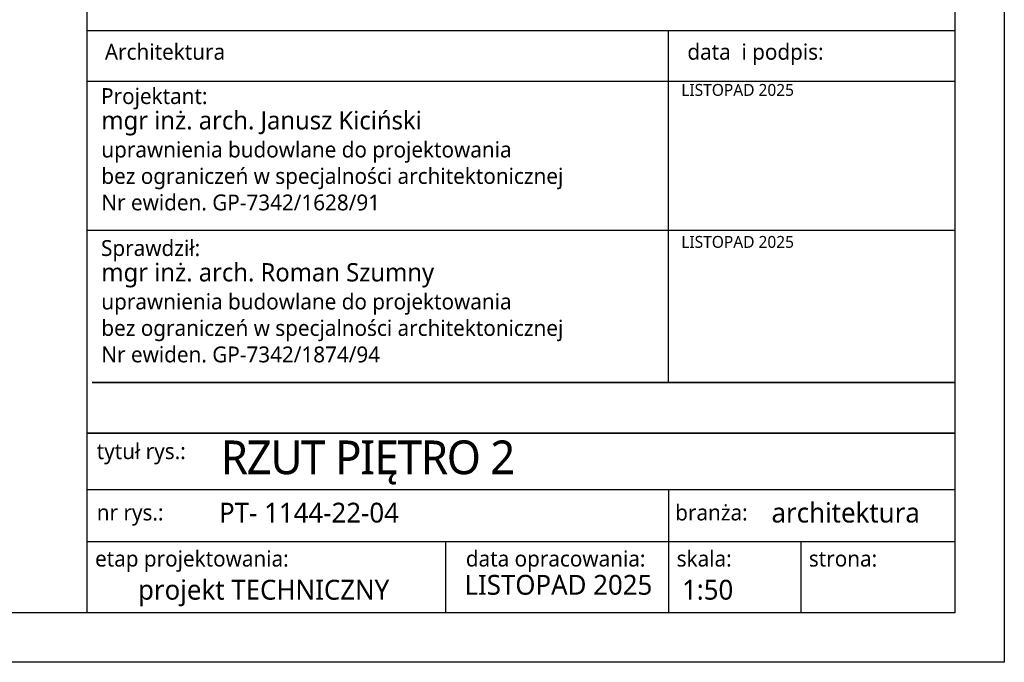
# Model space of a CAD drawing. Header units: millimetres. Extents: x 69081 to 158617, y -37521 to -9534.
# Tile 203 of 256: x 114575 to 115072, y -22438 to -22114. Entities that reach past the tile are written whole.
import ezdxf

# ---------------------------------------------------------------- set-up
doc = ezdxf.new("R2010")
doc.units = ezdxf.units.MM
for name, color, linetype in [('R-RAM', 1, 'Continuous'), ('R-TAB', 1, 'Continuous'), ('ramka', 1, 'Continuous')]:
    doc.layers.add(name, color=color, linetype=linetype)
doc.styles.add('SŁAWKA', font='simplex.shx', dxfattribs={"height": 12.5})

# ---------------------------------------------------------------- blocks, each defined once
blk = doc.blocks.new('*U2991')
for points in [[(0, 0), (0, 837), (900, 837), (900, 0)], [(30, 5), (30, 832), (895, 832), (895, 5)]]:
    blk.add_lwpolyline(points, close=True)
blk = doc.blocks.new('A$Cbad5c913')
at = {"layer": 'R-RAM'}
for p, q in [((0, 293.51), (437.5, 293.51)), ((293.26, 116.07), (293.26, 293.51)), ((0, 268.01), (437.5, 268.01)), ((437.5, 192.68), (0, 192.68)), ((2.61, 116.07), (437.5, 116.07)), ((437.5, 116.07), (2.61, 116.07)), ((0, 90.57), (437.5, 90.57)), ((437.5, 90.57), (0, 90.57)), ((0.02, 62.06), (437.5, 62.06)), ((293.26, 62.06), (293.26, 0)), ((0, 35.88), (437.5, 35.87)), ((0, 35.88), (437.5, 35.87)), ((180.68, 35.87), (180.68, 0)), ((180.68, 35.87), (180.68, 0)), ((359.91, 35.87), (359.91, 0)), ((359.91, 35.87), (359.91, 0))]:
    blk.add_line(p, q, dxfattribs=at)
at = {"layer": 'R-TAB'}
blk.add_lwpolyline([(0, 506.51), (437.5, 506.51), (437.5, 0), (0, 0)], close=True, dxfattribs=at)
at = {"layer": 'R-RAM', "width": 132.638, "attachment_point": 1, "style": 'SŁAWKA'}
for s, insert, char_height in [('{\\fTrebuchet MS|b0|i0|c238|p34;\\H0.86934x;Architektura\\Fsimplex|c238; }', (8.98, 286.76), 9.2024), ('{\\fTrebuchet MS|b0|i0|c238|p34;\\H0.86934x;data  i podpis:\\Fsimplex|c238; }', (302.7, 286.76), 9.2024), ('{\\fTrebuchet MS|b0|i0|c238|p34;LISTOPAD 2025}', (299.63, 266.53), 6), ('{\\fTrebuchet MS|b0|i0|c238|p34;LISTOPAD 2025}', (299.63, 189.92), 6)]:
    blk.add_mtext(s, dxfattribs=dict(at, insert=insert, char_height=char_height))
at = {"layer": 'R-RAM', "attachment_point": 1, "rotation": 0, "style": 'SŁAWKA'}
for s, insert, char_height, width in [('{\\fTrebuchet MS|b0|i0|c238|p34;\\H0.86934x;Projektant:}', (7.08, 264.42), 9.2024, 77.9368), ('{\\fTrebuchet MS|b0|i0|c238|p34;mgr inż. arch. Janusz Kiciński\\P\\H0.86934x;uprawnienia budowlane do projektowania\\Pbez ograniczeń w specjalności architektonicznej\\PNr ewiden. GP-7342/1628/91}', (7.22, 252.82), 9.2024, 247.0641), ('{\\fTrebuchet MS|b0|i0|c238|p34;\\H0.86934x;Sprawdził: }', (7.08, 187.82), 9.2024, 77.9368), ('{\\fTrebuchet MS|b0|i0|c238|p34;mgr inż. arch. Roman Szumny\\P\\H0.86934x;uprawnienia budowlane do projektowania\\Pbez ograniczeń w specjalności architektonicznej\\PNr ewiden. GP-7342/1874/94}', (7.22, 176.21), 9.2024, 247.0641), ('{\\fTrebuchet MS|b0|i0|c238|p34;\\H0.86934x;tytuł rys.:}', (4.9, 85.43), 9.2024, 77.9368), ('{\\fTrebuchet MS|b0|i0|c238|p34;\\H0.86934x;branża:}', (296.57, 54.51), 9.2024, 57.9549), ('{\\fTrebuchet MS|b0|i0|c238|p34;\\H0.86934x;branża:}', (296.57, 54.51), 9.2024, 57.9549), ('{\\fTrebuchet MS|b0|i0|c238|p34;architektura}', (345.12, 55.45), 10, 87.9588), ('{\\fTrebuchet MS|b0|i0|c238|p34;\\H0.86934x;nr rys.:}', (4.9, 54.53), 9.2024, 77.9368), ('{\\fTrebuchet MS|b0|i0|c238|p34;\\H0.86934x;etap projektowania:\\Fsimplex|c238; }', (4.06, 31.26), 9.2024, 138.0543), ('{\\fTrebuchet MS|b0|i0|c238|p34;\\H0.86934x;etap projektowania:\\Fsimplex|c238; }', (4.06, 31.26), 9.2024, 138.0543), ('{\\fTrebuchet MS|b0|i0|c238|p34;\\H0.86934x;data opracowania:}', (191.01, 31.26), 9.2024, 97.3555), ('{\\fTrebuchet MS|b0|i0|c238|p34;\\H0.86934x;data opracowania:}', (191.01, 31.26), 9.2024, 97.3555), ('{\\fTrebuchet MS|b0|i0|c238|p34;\\H0.86934x;skala:}', (297.31, 31.26), 9.2024, 33.265), ('{\\fTrebuchet MS|b0|i0|c238|p34;\\H0.86934x;skala:}', (297.31, 31.26), 9.2024, 33.265), ('{\\fTrebuchet MS|b0|i0|c238|p34;\\H0.86934x;strona:}', (363.95, 31.26), 9.2024, 33.265), ('{\\fTrebuchet MS|b0|i0|c238|p34;\\H0.86934x;strona:}', (363.95, 31.26), 9.2024, 33.265), ('\\pxqc,t11;{\\fTrebuchet MS|b0|i0|c238|p34;projekt TECHNICZNY}', (0.25, 16.58), 10, 177.6087), ('{\\fTrebuchet MS|b0|i0|c238|p34;LISTOPAD 2025}', (190.31, 19.06), 10, 96.2099), ('{\\fTrebuchet MS|b0|i0|c238|p34;1:50}', (300, 16.58), 10, 96.2099), ('{\\fTrebuchet MS|b0|i0|c238|p34;1:50}', (300, 16.58), 10, 96.2099)]:
    blk.add_mtext(s, dxfattribs=dict(at, insert=insert, char_height=char_height, width=width))

msp = doc.modelspace()

# ---------------------------------------------------------------- block references
at = {"layer": 'R-TAB'}
msp.add_blockref('A$Cbad5c913', (114609.3455, -22412.8824), dxfattribs=at)
at = {"layer": 'ramka', "ltscale": 0.01, "xscale": 5, "yscale": 5, "zscale": 5}
msp.add_blockref('*U2991', (110571.8456, -22437.8823), dxfattribs=at)

# ---------------------------------------------------------------- texts
at = {"layer": 'R-RAM', "attachment_point": 1, "rotation": 0.000013, "style": 'SŁAWKA'}
for s, insert, char_height, width in [('{\\fTrebuchet MS|b0|i0|c238|p34;\\T0.95;RZUT PIĘTRO 2}', (114676.7156, -22326.0649), 17, 503.553196), ('{\\fTrebuchet MS|b0|i0|c238|p34;PT- 1144-22-04      }', (114675.9071, -22357.4416), 10, 264.131055)]:
    msp.add_mtext(s, dxfattribs=dict(at, insert=insert, char_height=char_height, width=width))

doc.saveas('drawing.dxf')
